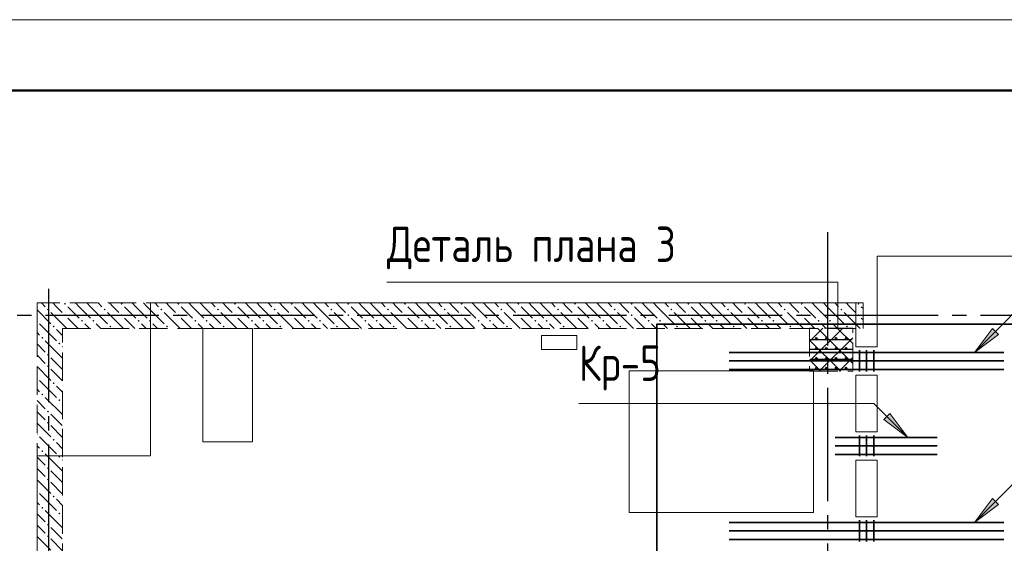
# Model space of a CAD drawing. Header units: millimetres. Extents: x 0 to 32559, y 0 to 42000.
# Tile 12 of 14: x 5348 to 12298, y 38302 to 42000. Entities that reach past the tile are written whole.
import ezdxf

# ---------------------------------------------------------------- set-up
doc = ezdxf.new("R2010")
doc.units = ezdxf.units.MM
doc.linetypes.add('______2', pattern=[270, 200, -70])
doc.linetypes.add('______5', pattern=[1100, 800, -100, 100, -100])
for name, color, linetype, lineweight, true_color in [('S1 Стержни арматуры фон', 7, '______2', 13, 0xa0a0a0), ('Вспомогательная арматура', 7, 'Continuous', 18, 0x656565), ('Поперечная арматура', 7, 'Continuous', 18, 0x5a2814), ('Поперечное армирование AW фон', 7, '______2', 13, 0xa0a0a0)]:
    doc.layers.add(name, color=color, linetype=linetype, lineweight=lineweight, true_color=true_color)
for name, color, linetype, lineweight in [('Standard', 7, 'Continuous', 25), ('ЖБ Перекрытие верхний уровень', 7, 'Continuous', 35), ('ЖБ Стена верхний уровень', 7, 'Continuous', 35), ('Оси', 40, '______5', 18), ('Позиционная метка номер позиции', 7, 'Continuous', 13), ('Примечания', 7, 'Continuous', 25)]:
    doc.layers.add(name, color=color, linetype=linetype, lineweight=lineweight)
doc.styles.add('GOST 2.304-81', font='txt')

msp = doc.modelspace()

# ---------------------------------------------------------------- hatches: boundary and pattern name
at = {"layer": 'ЖБ Стена верхний уровень', "linetype": 'Continuous', "lineweight": 18, "transparency": 33554687}
for points in [[(5661, 39993.1), (5667.5, 39999.6), (5674, 39993.1), (5667.5, 39986.6)], [(6061, 39993.1), (6067.5, 39999.6), (6074, 39993.1), (6067.5, 39986.6)], [(6461, 39993.1), (6467.5, 39999.6), (6474, 39993.1), (6467.5, 39986.6)], [(6861, 39993.1), (6867.5, 39999.6), (6874, 39993.1), (6867.5, 39986.6)], [(7261, 39993.1), (7267.5, 39999.6), (7274, 39993.1), (7267.5, 39986.6)], [(7661, 39993.1), (7667.5, 39999.6), (7674, 39993.1), (7667.5, 39986.6)], [(8061, 39993.1), (8067.5, 39999.6), (8074, 39993.1), (8067.5, 39986.6)], [(8461, 39993.1), (8467.5, 39999.6), (8474, 39993.1), (8467.5, 39986.6)], [(8861, 39993.1), (8867.5, 39999.6), (8874, 39993.1), (8867.5, 39986.6)], [(9261, 39993.1), (9267.5, 39999.6), (9274, 39993.1), (9267.5, 39986.6)], [(9661, 39993.1), (9667.5, 39999.6), (9674, 39993.1), (9667.5, 39986.6)], [(10061, 39993.1), (10067.5, 39999.6), (10074, 39993.1), (10067.5, 39986.6)], [(10461, 39993.1), (10467.5, 39999.6), (10474, 39993.1), (10467.5, 39986.6)], [(10861, 39993.1), (10867.5, 39999.6), (10874, 39993.1), (10867.5, 39986.6)], [(11261, 39993.1), (11267.5, 39999.6), (11274, 39993.1), (11267.5, 39986.6)], [(5541, 39953.1), (5547.5, 39959.6), (5554, 39953.1), (5547.5, 39946.6)], [(5661, 39913.1), (5667.5, 39919.6), (5674, 39913.1), (5667.5, 39906.6)], [(5941, 39953.1), (5947.5, 39959.6), (5954, 39953.1), (5947.5, 39946.6)], [(6061, 39913.1), (6067.5, 39919.6), (6074, 39913.1), (6067.5, 39906.6)], [(6341, 39953.1), (6347.5, 39959.6), (6354, 39953.1), (6347.5, 39946.6)], [(6461, 39913.1), (6467.5, 39919.6), (6474, 39913.1), (6467.5, 39906.6)], [(6741, 39953.1), (6747.5, 39959.6), (6754, 39953.1), (6747.5, 39946.6)], [(6861, 39913.1), (6867.5, 39919.6), (6874, 39913.1), (6867.5, 39906.6)], [(7141, 39953.1), (7147.5, 39959.6), (7154, 39953.1), (7147.5, 39946.6)], [(7261, 39913.1), (7267.5, 39919.6), (7274, 39913.1), (7267.5, 39906.6)], [(7541, 39953.1), (7547.5, 39959.6), (7554, 39953.1), (7547.5, 39946.6)], [(7661, 39913.1), (7667.5, 39919.6), (7674, 39913.1), (7667.5, 39906.6)], [(7941, 39953.1), (7947.5, 39959.6), (7954, 39953.1), (7947.5, 39946.6)], [(8061, 39913.1), (8067.5, 39919.6), (8074, 39913.1), (8067.5, 39906.6)], [(8341, 39953.1), (8347.5, 39959.6), (8354, 39953.1), (8347.5, 39946.6)], [(8461, 39913.1), (8467.5, 39919.6), (8474, 39913.1), (8467.5, 39906.6)], [(8741, 39953.1), (8747.5, 39959.6), (8754, 39953.1), (8747.5, 39946.6)], [(8861, 39913.1), (8867.5, 39919.6), (8874, 39913.1), (8867.5, 39906.6)], [(9141, 39953.1), (9147.5, 39959.6), (9154, 39953.1), (9147.5, 39946.6)], [(9261, 39913.1), (9267.5, 39919.6), (9274, 39913.1), (9267.5, 39906.6)], [(9541, 39953.1), (9547.5, 39959.6), (9554, 39953.1), (9547.5, 39946.6)], [(9661, 39913.1), (9667.5, 39919.6), (9674, 39913.1), (9667.5, 39906.6)], [(9941, 39953.1), (9947.5, 39959.6), (9954, 39953.1), (9947.5, 39946.6)], [(10061, 39913.1), (10067.5, 39919.6), (10074, 39913.1), (10067.5, 39906.6)], [(10341, 39953.1), (10347.5, 39959.6), (10354, 39953.1), (10347.5, 39946.6)], [(10461, 39913.1), (10467.5, 39919.6), (10474, 39913.1), (10467.5, 39906.6)], [(10741, 39953.1), (10747.5, 39959.6), (10754, 39953.1), (10747.5, 39946.6)], [(10861, 39913.1), (10867.5, 39919.6), (10874, 39913.1), (10867.5, 39906.6)], [(11141, 39953.1), (11147.5, 39959.6), (11154, 39953.1), (11147.5, 39946.6)], [(11261, 39913.1), (11267.5, 39919.6), (11274, 39913.1), (11267.5, 39906.6)], [(5470.5, 39876.6), (5474, 39873.1), (5470.5, 39869.7)], [(5581, 39833.1), (5587.5, 39839.6), (5594, 39833.1), (5587.5, 39826.6)], [(5781, 39873.1), (5787.5, 39879.6), (5794, 39873.1), (5787.5, 39866.6)], [(5861, 39873.1), (5867.5, 39879.6), (5874, 39873.1), (5867.5, 39866.6)], [(5981, 39833.1), (5987.5, 39839.6), (5994, 39833.1), (5987.5, 39826.6)], [(6181, 39873.1), (6187.5, 39879.6), (6194, 39873.1), (6187.5, 39866.6)], [(6261, 39873.1), (6267.5, 39879.6), (6274, 39873.1), (6267.5, 39866.6)], [(6381, 39833.1), (6387.5, 39839.6), (6394, 39833.1), (6387.5, 39826.6)], [(6581, 39873.1), (6587.5, 39879.6), (6594, 39873.1), (6587.5, 39866.6)], [(6661, 39873.1), (6667.5, 39879.6), (6674, 39873.1), (6667.5, 39866.6)], [(6781, 39833.1), (6787.5, 39839.6), (6794, 39833.1), (6787.5, 39826.6)], [(6981, 39873.1), (6987.5, 39879.6), (6994, 39873.1), (6987.5, 39866.6)], [(7061, 39873.1), (7067.5, 39879.6), (7074, 39873.1), (7067.5, 39866.6)], [(7181, 39833.1), (7187.5, 39839.6), (7194, 39833.1), (7187.5, 39826.6)], [(7381, 39873.1), (7387.5, 39879.6), (7394, 39873.1), (7387.5, 39866.6)], [(7461, 39873.1), (7467.5, 39879.6), (7474, 39873.1), (7467.5, 39866.6)], [(7581, 39833.1), (7587.5, 39839.6), (7594, 39833.1), (7587.5, 39826.6)], [(7781, 39873.1), (7787.5, 39879.6), (7794, 39873.1), (7787.5, 39866.6)], [(7861, 39873.1), (7867.5, 39879.6), (7874, 39873.1), (7867.5, 39866.6)], [(7981, 39833.1), (7987.5, 39839.6), (7994, 39833.1), (7987.5, 39826.6)], [(8181, 39873.1), (8187.5, 39879.6), (8194, 39873.1), (8187.5, 39866.6)], [(8261, 39873.1), (8267.5, 39879.6), (8274, 39873.1), (8267.5, 39866.6)], [(8381, 39833.1), (8387.5, 39839.6), (8394, 39833.1), (8387.5, 39826.6)], [(8581, 39873.1), (8587.5, 39879.6), (8594, 39873.1), (8587.5, 39866.6)], [(8661, 39873.1), (8667.5, 39879.6), (8674, 39873.1), (8667.5, 39866.6)], [(8781, 39833.1), (8787.5, 39839.6), (8794, 39833.1), (8787.5, 39826.6)], [(8981, 39873.1), (8987.5, 39879.6), (8994, 39873.1), (8987.5, 39866.6)], [(9061, 39873.1), (9067.5, 39879.6), (9074, 39873.1), (9067.5, 39866.6)], [(9181, 39833.1), (9187.5, 39839.6), (9194, 39833.1), (9187.5, 39826.6)], [(9381, 39873.1), (9387.5, 39879.6), (9394, 39873.1), (9387.5, 39866.6)], [(9461, 39873.1), (9467.5, 39879.6), (9474, 39873.1), (9467.5, 39866.6)], [(9581, 39833.1), (9587.5, 39839.6), (9594, 39833.1), (9587.5, 39826.6)], [(9781, 39873.1), (9787.5, 39879.6), (9794, 39873.1), (9787.5, 39866.6)], [(9861, 39873.1), (9867.5, 39879.6), (9874, 39873.1), (9867.5, 39866.6)], [(9981, 39833.1), (9987.5, 39839.6), (9994, 39833.1), (9987.5, 39826.6)], [(10181, 39873.1), (10187.5, 39879.6), (10194, 39873.1), (10187.5, 39866.6)], [(10261, 39873.1), (10267.5, 39879.6), (10274, 39873.1), (10267.5, 39866.6)], [(10381, 39833.1), (10387.5, 39839.6), (10394, 39833.1), (10387.5, 39826.6)], [(10581, 39873.1), (10587.5, 39879.6), (10594, 39873.1), (10587.5, 39866.6)], [(10661, 39873.1), (10667.5, 39879.6), (10674, 39873.1), (10667.5, 39866.6)], [(10781, 39833.1), (10787.5, 39839.6), (10794, 39833.1), (10787.5, 39826.6)], [(10981, 39873.1), (10987.5, 39879.6), (10994, 39873.1), (10987.5, 39866.6)], [(11061, 39873.1), (11067.5, 39879.6), (11074, 39873.1), (11067.5, 39866.6)], [(11181, 39833.1), (11187.5, 39839.6), (11194, 39833.1), (11187.5, 39826.6)], [(5501, 39753.1), (5507.5, 39759.6), (5514, 39753.1), (5507.5, 39746.6)], [(5621, 39713.1), (5627.5, 39719.6), (5634, 39713.1), (5627.5, 39706.6)], [(5541, 39633.1), (5547.5, 39639.6), (5554, 39633.1), (5547.5, 39626.6)], [(5541, 39553.1), (5547.5, 39559.6), (5554, 39553.1), (5547.5, 39546.6)], [(5470.5, 39476.6), (5474, 39473.1), (5470.5, 39469.7)], [(5581, 39433.1), (5587.5, 39439.6), (5594, 39433.1), (5587.5, 39426.6)], [(5501, 39353.1), (5507.5, 39359.6), (5514, 39353.1), (5507.5, 39346.6)], [(5621, 39313.1), (5627.5, 39319.6), (5634, 39313.1), (5627.5, 39306.6)], [(5541, 39233.1), (5547.5, 39239.6), (5554, 39233.1), (5547.5, 39226.6)], [(5541, 39153.1), (5547.5, 39159.6), (5554, 39153.1), (5547.5, 39146.6)], [(5470.5, 39076.6), (5474, 39073.1), (5470.5, 39069.7)], [(5581, 39033.1), (5587.5, 39039.6), (5594, 39033.1), (5587.5, 39026.6)], [(5501, 38953.1), (5507.5, 38959.6), (5514, 38953.1), (5507.5, 38946.6)], [(5621, 38913.1), (5627.5, 38919.6), (5634, 38913.1), (5627.5, 38906.6)], [(5541, 38833.1), (5547.5, 38839.6), (5554, 38833.1), (5547.5, 38826.6)], [(5541, 38753.1), (5547.5, 38759.6), (5554, 38753.1), (5547.5, 38746.6)], [(5470.5, 38676.6), (5474, 38673.1), (5470.5, 38669.7)], [(5581, 38633.1), (5587.5, 38639.6), (5594, 38633.1), (5587.5, 38626.6)], [(5501, 38553.1), (5507.5, 38559.6), (5514, 38553.1), (5507.5, 38546.6)], [(5621, 38513.1), (5627.5, 38519.6), (5634, 38513.1), (5627.5, 38506.6)], [(5541, 38433.1), (5547.5, 38439.6), (5554, 38433.1), (5547.5, 38426.6)], [(5541, 38353.1), (5547.5, 38359.6), (5554, 38353.1), (5547.5, 38346.6)]]:
    msp.add_hatch(color=7, dxfattribs=at).paths.add_polyline_path(points, flags=16)
at = {"layer": 'Позиционная метка номер позиции', "linetype": 'Continuous', "lineweight": 13, "transparency": 33554687}
for points in [[(12256.8, 39777.3), (12087.1, 39650), (12214.3, 39819.7)], [(11488.9, 39219.7), (11616.2, 39050), (11446.5, 39177.3)], [(12256.8, 38577.3), (12087.1, 38450), (12214.3, 38619.7)]]:
    msp.add_hatch(color=7, dxfattribs=at).paths.add_polyline_path(points, flags=16)

# ---------------------------------------------------------------- linework, layer by layer
at = {"layer": 'S1 Стержни арматуры фон', "color": 7, "linetype": 'Continuous', "lineweight": 35, "transparency": 33554687}
for p, q in [((12294.5, 39650), (10356.5, 39650)), ((12293.5, 39650), (10357.5, 39650)), ((12294.5, 39590), (10356.5, 39590)), ((12293.5, 39590), (10357.5, 39590)), ((12294.5, 39530), (10356.5, 39530)), ((12293.5, 39530), (10357.5, 39530)), ((11275.5, 39063), (11275.5, 38917)), ((11325.5, 39063), (11325.5, 38917)), ((11375.5, 39063), (11375.5, 38917)), ((11822.9, 39050), (11102.9, 39050)), ((11822.9, 38990), (11102.9, 38990)), ((11822.9, 38930), (11102.9, 38930)), ((12294.5, 38450), (10356.5, 38450)), ((12293.5, 38450), (10357.5, 38450)), ((12294.5, 38390), (10356.5, 38390)), ((12293.5, 38390), (10357.5, 38390)), ((12294.5, 38330), (10356.5, 38330)), ((12293.5, 38330), (10357.5, 38330))]:
    msp.add_line(p, q, dxfattribs=at)
at = {"layer": 'Standard', "color": 7, "linetype": 'Continuous', "lineweight": 13, "transparency": 33554687}
msp.add_lwpolyline([(0, 0), (29700, 0), (29700, 42000), (0, 42000), (0, 0)], close=True, dxfattribs=at)
at = {"layer": 'Standard', "color": 7, "linetype": 'Continuous', "lineweight": 50, "transparency": 33554687}
msp.add_lwpolyline([(2000, 41500), (29200, 41500), (29200, 500), (2000, 500), (2000, 41500)], close=True, dxfattribs=at)
at = {"layer": 'Standard', "color": 254, "linetype": 'Continuous', "lineweight": 35, "true_color": 0xc4c4ff, "transparency": 33554687}
msp.add_lwpolyline([(9845.5, 14263.9), (18552.1, 14263.9), (18552.1, 39850), (9845.5, 39850), (9845.5, 14263.9)], dxfattribs=at)
at = {"layer": 'Вспомогательная арматура', "color": 7, "linetype": 'Continuous', "lineweight": 25, "transparency": 33554687}
for p, q in [((11222.7, 39740), (10927.7, 39740)), ((11222.7, 39670), (10927.7, 39670)), ((11222.7, 39600), (10927.7, 39600)), ((11222.7, 39530), (10927.7, 39530))]:
    msp.add_line(p, q, dxfattribs=at)
at = {"layer": 'ЖБ Перекрытие верхний уровень', "color": 7, "linetype": 'Continuous', "lineweight": 18, "transparency": 33554687}
for p, q in [((13000.5, 40330), (11400.5, 40330)), ((11400.5, 40330), (11400.5, 39690)), ((11250.5, 40000), (6270.5, 40000)), ((6270.5, 40000), (6270.5, 39820)), ((11250.5, 39690), (11250.5, 40000)), ((6270.5, 39820), (6270.5, 38920)), ((6990.5, 39820), (6640.5, 39820)), ((6640.5, 39820), (6640.5, 39020)), ((6990.5, 39020), (6990.5, 39820)), ((9280.5, 39770), (9030.5, 39770)), ((9030.5, 39770), (9030.5, 39670)), ((9280.5, 39670), (9280.5, 39770)), ((11400.5, 39690), (11250.5, 39690)), ((9030.5, 39670), (9280.5, 39670)), ((10950.5, 39520), (9650.5, 39520)), ((9650.5, 39520), (9650.5, 38520)), ((10950.5, 38520), (10950.5, 39520)), ((11250.5, 39090), (11250.5, 39490)), ((11250.5, 39490), (11400.5, 39490)), ((11400.5, 39490), (11400.5, 39090)), ((11400.5, 39090), (11250.5, 39090)), ((6640.5, 39020), (6990.5, 39020)), ((5650.5, 38920), (5470.5, 38920)), ((5470.5, 38920), (5470.5, 34690)), ((6270.5, 38920), (5650.5, 38920)), ((11250.5, 38890), (11400.5, 38890)), ((11250.5, 38490), (11250.5, 38890)), ((11400.5, 38890), (11400.5, 38490)), ((9650.5, 38520), (10950.5, 38520)), ((11400.5, 38490), (11250.5, 38490))]:
    msp.add_line(p, q, dxfattribs=at)
at = {"layer": 'ЖБ Стена верхний уровень', "color": 251, "linetype": '______2', "lineweight": 13, "true_color": 0x656565, "transparency": 33554687}
for p, q in [((11300.5, 40000), (5470.5, 40000)), ((5470.5, 40000), (5470.5, 39820)), ((11300.5, 39820), (11300.5, 40000)), ((5470.5, 39820), (5470.5, 36750)), ((5650.5, 36750), (5650.5, 39820)), ((5650.5, 39820), (11300.5, 39820))]:
    msp.add_line(p, q, dxfattribs=at)
at = {"layer": 'ЖБ Стена верхний уровень', "color": 9, "linetype": 'Continuous', "lineweight": 18, "true_color": 0xc7c7c7, "transparency": 33554687}
for p, q in [((5500.6, 40000), (5527.5, 39973.1)), ((5607.5, 39973.1), (5580.6, 40000)), ((5647.5, 39933.1), (5607.5, 39973.1)), ((5687.5, 39973.1), (5767.5, 39893.1)), ((5767.5, 39973.1), (5740.6, 40000)), ((5767.5, 39973.1), (5847.5, 39893.1)), ((5820.6, 40000), (5847.5, 39973.1)), ((5847.5, 39973.1), (5967.5, 39853.1)), ((5900.6, 40000), (5927.5, 39973.1)), ((6007.5, 39973.1), (5980.6, 40000)), ((6047.5, 39933.1), (6007.5, 39973.1)), ((6087.5, 39973.1), (6167.5, 39893.1)), ((6167.5, 39973.1), (6140.6, 40000)), ((6167.5, 39973.1), (6247.5, 39893.1)), ((6220.6, 40000), (6247.5, 39973.1)), ((6247.5, 39973.1), (6367.5, 39853.1)), ((6300.6, 40000), (6327.5, 39973.1)), ((6407.5, 39973.1), (6380.6, 40000)), ((6447.5, 39933.1), (6407.5, 39973.1)), ((6487.5, 39973.1), (6567.5, 39893.1)), ((6567.5, 39973.1), (6540.6, 40000)), ((6567.5, 39973.1), (6647.5, 39893.1)), ((6620.6, 40000), (6647.5, 39973.1)), ((6647.5, 39973.1), (6767.5, 39853.1)), ((6700.6, 40000), (6727.5, 39973.1)), ((6807.5, 39973.1), (6780.6, 40000)), ((6847.5, 39933.1), (6807.5, 39973.1)), ((6887.5, 39973.1), (6967.5, 39893.1)), ((6967.5, 39973.1), (6940.6, 40000)), ((6967.5, 39973.1), (7047.5, 39893.1)), ((7020.6, 40000), (7047.5, 39973.1)), ((7047.5, 39973.1), (7167.5, 39853.1)), ((7100.6, 40000), (7127.5, 39973.1)), ((7207.5, 39973.1), (7180.6, 40000)), ((7247.5, 39933.1), (7207.5, 39973.1)), ((7287.5, 39973.1), (7367.5, 39893.1)), ((7367.5, 39973.1), (7340.6, 40000)), ((7367.5, 39973.1), (7447.5, 39893.1)), ((7420.6, 40000), (7447.5, 39973.1)), ((7447.5, 39973.1), (7567.5, 39853.1)), ((7500.6, 40000), (7527.5, 39973.1)), ((7607.5, 39973.1), (7580.6, 40000)), ((7647.5, 39933.1), (7607.5, 39973.1)), ((7687.5, 39973.1), (7767.5, 39893.1)), ((7767.5, 39973.1), (7740.6, 40000)), ((7767.5, 39973.1), (7847.5, 39893.1)), ((7820.6, 40000), (7847.5, 39973.1)), ((7847.5, 39973.1), (7967.5, 39853.1)), ((7900.6, 40000), (7927.5, 39973.1)), ((8007.5, 39973.1), (7980.6, 40000)), ((8047.5, 39933.1), (8007.5, 39973.1)), ((8087.5, 39973.1), (8167.5, 39893.1)), ((8167.5, 39973.1), (8140.6, 40000)), ((8167.5, 39973.1), (8247.5, 39893.1)), ((8220.6, 40000), (8247.5, 39973.1)), ((8247.5, 39973.1), (8367.5, 39853.1)), ((8300.6, 40000), (8327.5, 39973.1)), ((8407.5, 39973.1), (8380.6, 40000)), ((8447.5, 39933.1), (8407.5, 39973.1)), ((8487.5, 39973.1), (8567.5, 39893.1)), ((8567.5, 39973.1), (8540.6, 40000)), ((8567.5, 39973.1), (8647.5, 39893.1)), ((8620.6, 40000), (8647.5, 39973.1)), ((8647.5, 39973.1), (8767.5, 39853.1)), ((8700.6, 40000), (8727.5, 39973.1)), ((8807.5, 39973.1), (8780.6, 40000)), ((8847.5, 39933.1), (8807.5, 39973.1)), ((8887.5, 39973.1), (8967.5, 39893.1)), ((8967.5, 39973.1), (8940.6, 40000)), ((8967.5, 39973.1), (9047.5, 39893.1)), ((9020.6, 40000), (9047.5, 39973.1)), ((9047.5, 39973.1), (9167.5, 39853.1)), ((9100.6, 40000), (9127.5, 39973.1)), ((9207.5, 39973.1), (9180.6, 40000)), ((9247.5, 39933.1), (9207.5, 39973.1)), ((9287.5, 39973.1), (9367.5, 39893.1)), ((9367.5, 39973.1), (9340.6, 40000)), ((9367.5, 39973.1), (9447.5, 39893.1)), ((9420.6, 40000), (9447.5, 39973.1)), ((9447.5, 39973.1), (9567.5, 39853.1)), ((9500.6, 40000), (9527.5, 39973.1)), ((9607.5, 39973.1), (9580.6, 40000)), ((9647.5, 39933.1), (9607.5, 39973.1)), ((9687.5, 39973.1), (9767.5, 39893.1)), ((9767.5, 39973.1), (9740.6, 40000)), ((9767.5, 39973.1), (9847.5, 39893.1)), ((9820.6, 40000), (9847.5, 39973.1)), ((9847.5, 39973.1), (9967.5, 39853.1)), ((9900.6, 40000), (9927.5, 39973.1)), ((10007.5, 39973.1), (9980.6, 40000)), ((10047.5, 39933.1), (10007.5, 39973.1)), ((10087.5, 39973.1), (10167.5, 39893.1)), ((10167.5, 39973.1), (10140.6, 40000)), ((10167.5, 39973.1), (10247.5, 39893.1)), ((10220.6, 40000), (10247.5, 39973.1)), ((10247.5, 39973.1), (10367.5, 39853.1)), ((10300.6, 40000), (10327.5, 39973.1)), ((10407.5, 39973.1), (10380.6, 40000)), ((10447.5, 39933.1), (10407.5, 39973.1)), ((10487.5, 39973.1), (10567.5, 39893.1)), ((10567.5, 39973.1), (10540.6, 40000)), ((10567.5, 39973.1), (10647.5, 39893.1)), ((10620.6, 40000), (10647.5, 39973.1)), ((10647.5, 39973.1), (10767.5, 39853.1)), ((10700.6, 40000), (10727.5, 39973.1)), ((10807.5, 39973.1), (10780.6, 40000)), ((10847.5, 39933.1), (10807.5, 39973.1)), ((10887.5, 39973.1), (10967.5, 39893.1)), ((10967.5, 39973.1), (10940.6, 40000)), ((10967.5, 39973.1), (11047.5, 39893.1)), ((11020.6, 40000), (11047.5, 39973.1)), ((11047.5, 39973.1), (11167.5, 39853.1)), ((11100.6, 40000), (11127.5, 39973.1)), ((11207.5, 39973.1), (11180.6, 40000)), ((11247.5, 39933.1), (11207.5, 39973.1)), ((11287.5, 39973.1), (11300.5, 39960.1)), ((5470.5, 39950.1), (5567.5, 39853.1)), ((5567.5, 39933.1), (5680.6, 39820)), ((5687.5, 39893.1), (5760.6, 39820)), ((5967.5, 39933.1), (6080.6, 39820)), ((6087.5, 39893.1), (6160.6, 39820)), ((6367.5, 39933.1), (6480.6, 39820)), ((6487.5, 39893.1), (6560.6, 39820)), ((6767.5, 39933.1), (6880.6, 39820)), ((6887.5, 39893.1), (6960.6, 39820)), ((7167.5, 39933.1), (7280.6, 39820)), ((7287.5, 39893.1), (7360.6, 39820)), ((7567.5, 39933.1), (7680.6, 39820)), ((7687.5, 39893.1), (7760.6, 39820)), ((7967.5, 39933.1), (8080.6, 39820)), ((8087.5, 39893.1), (8160.6, 39820)), ((8367.5, 39933.1), (8480.6, 39820)), ((8487.5, 39893.1), (8560.6, 39820)), ((8767.5, 39933.1), (8880.6, 39820)), ((8887.5, 39893.1), (8960.6, 39820)), ((9167.5, 39933.1), (9280.6, 39820)), ((9287.5, 39893.1), (9360.6, 39820)), ((9567.5, 39933.1), (9680.6, 39820)), ((9687.5, 39893.1), (9760.6, 39820)), ((9967.5, 39933.1), (10080.6, 39820)), ((10087.5, 39893.1), (10160.6, 39820)), ((10367.5, 39933.1), (10480.6, 39820)), ((10487.5, 39893.1), (10560.6, 39820)), ((10767.5, 39933.1), (10880.6, 39820)), ((10887.5, 39893.1), (10960.6, 39820)), ((11167.5, 39933.1), (11280.6, 39820)), ((11287.5, 39893.1), (11300.5, 39880.1)), ((5487.5, 39853.1), (5520.6, 39820)), ((5840.6, 39820), (5807.5, 39853.1)), ((5887.5, 39853.1), (5920.6, 39820)), ((6240.6, 39820), (6207.5, 39853.1)), ((6287.5, 39853.1), (6320.6, 39820)), ((6640.6, 39820), (6607.5, 39853.1)), ((6687.5, 39853.1), (6720.6, 39820)), ((7040.6, 39820), (7007.5, 39853.1)), ((7087.5, 39853.1), (7120.6, 39820)), ((7440.6, 39820), (7407.5, 39853.1)), ((7487.5, 39853.1), (7520.6, 39820)), ((7840.6, 39820), (7807.5, 39853.1)), ((7887.5, 39853.1), (7920.6, 39820)), ((8240.6, 39820), (8207.5, 39853.1)), ((8287.5, 39853.1), (8320.6, 39820)), ((8640.6, 39820), (8607.5, 39853.1)), ((8687.5, 39853.1), (8720.6, 39820)), ((9040.6, 39820), (9007.5, 39853.1)), ((9087.5, 39853.1), (9120.6, 39820)), ((9440.6, 39820), (9407.5, 39853.1)), ((9487.5, 39853.1), (9520.6, 39820)), ((9840.6, 39820), (9807.5, 39853.1)), ((9887.5, 39853.1), (9920.6, 39820)), ((10240.6, 39820), (10207.5, 39853.1)), ((10287.5, 39853.1), (10320.6, 39820)), ((10640.6, 39820), (10607.5, 39853.1)), ((10687.5, 39853.1), (10720.6, 39820)), ((11040.6, 39820), (11007.5, 39853.1)), ((11087.5, 39853.1), (11120.6, 39820)), ((5487.5, 39773.1), (5470.5, 39790.1)), ((5520.6, 39820), (5607.5, 39733.1)), ((5607.5, 39813.1), (5650.5, 39770.1)), ((5470.5, 39710.1), (5527.5, 39653.1)), ((5527.5, 39733.1), (5647.5, 39613.1)), ((5650.5, 39690.1), (5647.5, 39693.1)), ((5470.5, 39630.1), (5527.5, 39573.1)), ((5470.5, 39550.1), (5567.5, 39453.1)), ((5607.5, 39573.1), (5567.5, 39613.1)), ((5647.5, 39533.1), (5607.5, 39573.1)), ((5567.5, 39533.1), (5650.5, 39450.1)), ((5487.5, 39453.1), (5607.5, 39333.1)), ((5607.5, 39413.1), (5650.5, 39370.1)), ((5487.5, 39373.1), (5470.5, 39390.1)), ((5470.5, 39310.1), (5527.5, 39253.1)), ((5527.5, 39333.1), (5647.5, 39213.1)), ((5650.5, 39290.1), (5647.5, 39293.1)), ((5470.5, 39230.1), (5527.5, 39173.1)), ((5607.5, 39173.1), (5567.5, 39213.1)), ((5470.5, 39150.1), (5567.5, 39053.1)), ((5567.5, 39133.1), (5650.5, 39050.1)), ((5647.5, 39133.1), (5607.5, 39173.1)), ((5487.5, 38973.1), (5470.5, 38990.1)), ((5487.5, 39053.1), (5607.5, 38933.1)), ((5607.5, 39013.1), (5650.5, 38970.1)), ((5527.5, 38933.1), (5647.5, 38813.1)), ((5470.5, 38910.1), (5527.5, 38853.1)), ((5650.5, 38890.1), (5647.5, 38893.1)), ((5470.5, 38830.1), (5527.5, 38773.1)), ((5607.5, 38773.1), (5567.5, 38813.1)), ((5470.5, 38750.1), (5567.5, 38653.1)), ((5567.5, 38733.1), (5650.5, 38650.1)), ((5647.5, 38733.1), (5607.5, 38773.1)), ((5487.5, 38653.1), (5607.5, 38533.1)), ((5487.5, 38573.1), (5470.5, 38590.1)), ((5607.5, 38613.1), (5650.5, 38570.1)), ((5470.5, 38510.1), (5527.5, 38453.1)), ((5527.5, 38533.1), (5647.5, 38413.1)), ((5650.5, 38490.1), (5647.5, 38493.1)), ((5470.5, 38430.1), (5527.5, 38373.1)), ((5607.5, 38373.1), (5567.5, 38413.1)), ((5647.5, 38333.1), (5607.5, 38373.1)), ((5470.5, 38350.1), (5567.5, 38253.1)), ((5567.5, 38333.1), (5650.5, 38250.1))]:
    msp.add_line(p, q, dxfattribs=at)
at = {"layer": 'Оси', "color": 8, "linetype": '______5', "lineweight": -3, "transparency": 33554687}
for p, q in [((11050.5, 40500), (11050.5, 7060)), ((5550.5, 40100), (5550.5, 7060)), ((12930.5, 39910), (3600, 39910))]:
    msp.add_line(p, q, dxfattribs=at)
at = {"layer": 'Позиционная метка номер позиции', "color": 7, "linetype": 'Continuous', "lineweight": 13, "transparency": 33554687}
for p, q in [((12087.1, 39650), (12214.3, 39819.7)), ((12256.8, 39777.3), (12087.1, 39650)), ((12214.3, 39819.7), (12256.8, 39777.3)), ((12235.5, 39798.5), (12246.2, 39809.1)), ((12087.1, 39650), (12087.1, 39650)), ((12087.1, 39650), (12087.1, 39650)), ((12087.1, 39650), (12087.1, 39650)), ((11446.5, 39177.3), (11488.9, 39219.7)), ((11467.7, 39198.5), (11457.1, 39209.1)), ((11488.9, 39219.7), (11616.2, 39050)), ((11616.2, 39050), (11446.5, 39177.3)), ((11616.2, 39050), (11616.2, 39050)), ((11616.2, 39050), (11616.2, 39050)), ((11616.2, 39050), (11616.2, 39050)), ((12087.1, 38450), (12587.1, 38950)), ((12087.1, 38450), (12214.3, 38619.7)), ((12256.8, 38577.3), (12087.1, 38450)), ((12214.3, 38619.7), (12256.8, 38577.3)), ((12235.5, 38598.5), (12246.2, 38609.1)), ((12087.1, 38450), (12087.1, 38450)), ((12087.1, 38450), (12087.1, 38450)), ((12087.1, 38450), (12087.1, 38450))]:
    msp.add_line(p, q, dxfattribs=at)
for points in [[(12087.1, 39650), (12587.1, 40150), (12587.1, 40602.3), (13387.1, 40602.3)], [(11616.2, 39050), (11376.2, 39290), (9294.6, 39290)]]:
    msp.add_lwpolyline(points, dxfattribs=at)
at = {"layer": 'Поперечная арматура', "color": 7, "linetype": 'Continuous', "lineweight": 25, "transparency": 33554687}
for centre in [(10970.5, 39750), (11040.5, 39750), (11110.5, 39750), (11180.5, 39750), (10970.5, 39680), (11040.5, 39680), (11110.5, 39680), (11180.5, 39680), (10970.5, 39610), (11040.5, 39610), (11110.5, 39610), (11180.5, 39610), (10970.5, 39540), (11040.5, 39540), (11110.5, 39540), (11180.5, 39540)]:
    msp.add_circle(centre, 5, dxfattribs=at)
at = {"layer": 'Поперечное армирование AW фон', "color": 7, "linetype": 'Continuous', "lineweight": 35, "transparency": 33554687}
for p, q in [((11275.5, 39665.5), (11275.5, 39514.5)), ((11325.5, 39665.5), (11325.5, 39514.5)), ((11375.5, 39665.5), (11375.5, 39514.5)), ((11275.5, 38465.5), (11275.5, 38314.5)), ((11325.5, 38465.5), (11325.5, 38314.5)), ((11375.5, 38465.5), (11375.5, 38314.5))]:
    msp.add_line(p, q, dxfattribs=at)
at = {"layer": 'Примечания', "color": 252, "linetype": 'Continuous', "lineweight": 13, "true_color": 0x8f8f8f, "transparency": 33554687}
for p, q in [((10922.7, 39728.3), (11016.9, 39822.5)), ((10922.7, 39588.3), (11156.8, 39822.5)), ((10978.1, 39822.5), (11227.7, 39572.9)), ((11118.1, 39822.5), (11227.7, 39712.9)), ((10922.7, 39737.9), (11143.1, 39517.5)), ((10991.8, 39517.5), (11227.7, 39753.3)), ((10922.7, 39597.9), (11003.1, 39517.5)), ((11131.8, 39517.5), (11227.7, 39613.3))]:
    msp.add_line(p, q, dxfattribs=at)
at = {"layer": 'Примечания', "color": 7, "linetype": '______2', "lineweight": 13, "transparency": 33554687}
for p, q in [((10922.7, 39822.5), (10922.7, 39517.5)), ((11227.7, 39822.5), (10922.7, 39822.5)), ((11227.7, 39517.5), (11227.7, 39822.5)), ((10922.7, 39517.5), (11227.7, 39517.5))]:
    msp.add_line(p, q, dxfattribs=at)
at = {"layer": 'Примечания', "color": 7, "linetype": 'Continuous', "lineweight": 13, "transparency": 33554687}
msp.add_lwpolyline([(7940.1, 40145.6), (11123, 40145.6), (11123, 39822.5)], dxfattribs=at)

# ---------------------------------------------------------------- texts
at = {"layer": 'Standard', "color": 7, "linetype": 'Continuous', "lineweight": 25, "transparency": 33554687, "insert": (9294.6, 39381.7), "char_height": 250, "width": 711.255, "attachment_point": 7, "style": 'GOST 2.304-81'}
msp.add_mtext('Кр-5', dxfattribs=at)
at = {"layer": 'Примечания', "color": 7, "linetype": 'Continuous', "lineweight": 25, "transparency": 33554687, "insert": (7940.1, 40237.3), "char_height": 250, "width": 2132.446, "attachment_point": 7, "style": 'GOST 2.304-81'}
msp.add_mtext('Деталь\\~плана\\~3', dxfattribs=at)

doc.saveas('drawing.dxf')
